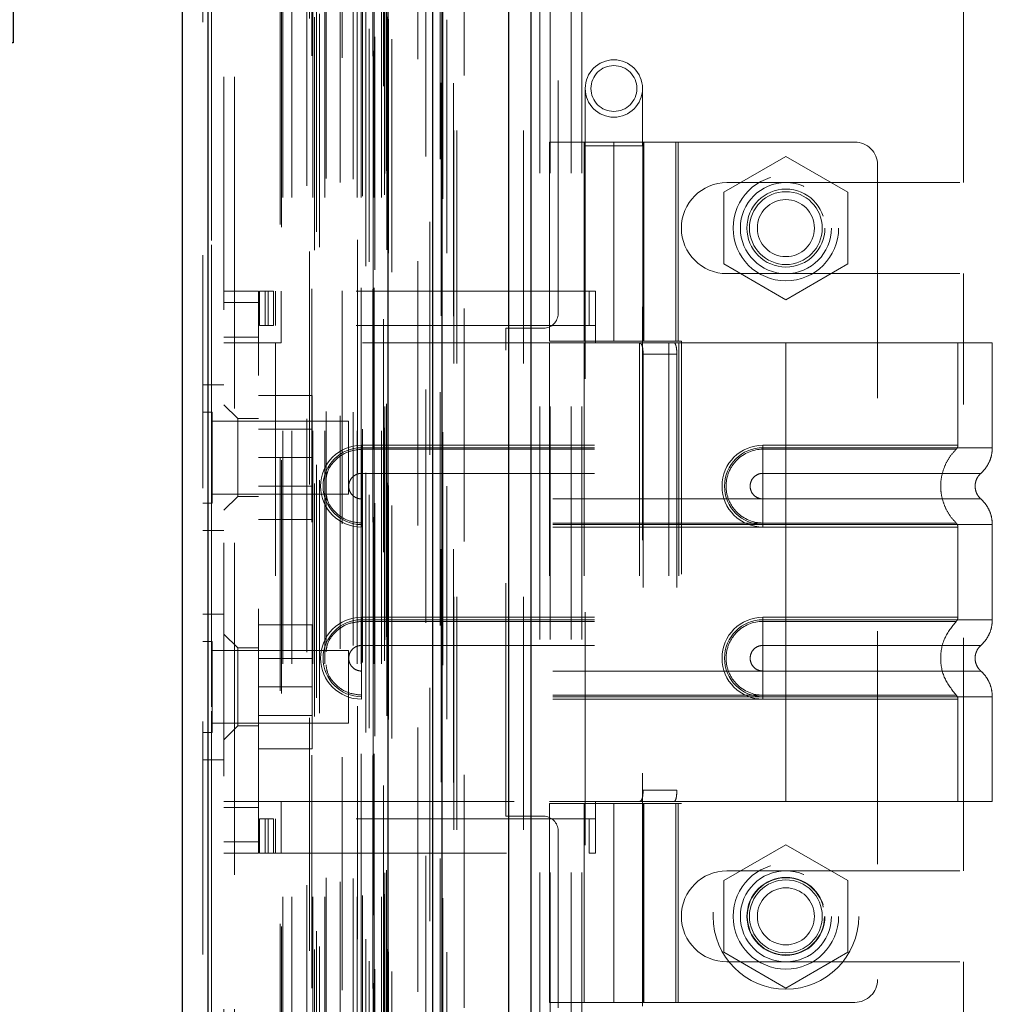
# Model space of a CAD drawing. Header units: inches. Extents: x 0.2 to 10.8, y 0.2 to 8.2.
# Tile 51 of 58: x 6.3 to 6.718, y 3.751 to 4.173. Entities that reach past the tile are written whole.
import ezdxf

# ---------------------------------------------------------------- set-up
doc = ezdxf.new("R2010")
doc.units = ezdxf.units.IN
doc.header["$MEASUREMENT"] = 0
doc.linetypes.add('HIDDEN', pattern=[0.075, 0.05, -0.025])
doc.layers.add('DIMENSIONS', color=140, linetype='Continuous')
doc.layers.add('TEXT', color=140, linetype='Continuous')
doc.styles.add('SLDTEXTSTYLE0', font='TXT', dxfattribs={"width": 0.7})
doc.dimstyles.new('SLDDIMSTYLE0', dxfattribs={"dimtxt": 0.084961, "dimasz": 0.13, "dimexe": 0, "dimexo": 0.0625, "dimgap": 0.02124, "dimtad": 0, "dimtih": 1, "dimtoh": 1, "dimlfac": 8, "dimrnd": 1e-09, "dimzin": 12, "dimdsep": 46, "dimtxsty": 'SLDTEXTSTYLE0', "dimsah": 1, "dimcen": 0.09, "dimadec": 0, "dimazin": 3, "dimtfac": 1, "dimtofl": 0, "dimtmove": 0, "dimatfit": 3, "dimfxl": 0, "dimfrac": 2, "dimtolj": 1, "dimtzin": 12, "dimarcsym": 0})
doc.dimstyles.new('SLDDIMSTYLE1', dxfattribs={"dimtxt": 0.084961, "dimasz": 0.13, "dimexe": 0, "dimexo": 0.0625, "dimgap": 0.02124, "dimtad": 0, "dimtih": 1, "dimtoh": 1, "dimlfac": 8, "dimrnd": 1e-09, "dimzin": 12, "dimdsep": 46, "dimtxsty": 'SLDTEXTSTYLE0', "dimsah": 1, "dimcen": 0.09, "dimadec": 0, "dimazin": 3, "dimtfac": 1, "dimtmove": 0, "dimatfit": 0, "dimfxl": 0, "dimfrac": 2, "dimtolj": 1, "dimtzin": 12, "dimarcsym": 0})

# ---------------------------------------------------------------- blocks, each defined once
blk = doc.blocks.new('_D_16')
at = {"layer": 'TEXT'}
for p, q in [((6.42756, 5.00551), (5.55089, 5.00551)), ((5.67589, 5.00551), (5.67589, 4.42922)), ((5.51431, 4.29909), (5.48578, 4.29909)), ((5.48578, 4.29909), (5.48578, 4.16406)), ((5.83746, 4.29909), (5.86599, 4.29909)), ((5.86599, 4.29909), (5.86599, 4.16406)), ((5.48578, 4.16406), (5.51431, 4.16406)), ((5.86599, 4.16406), (5.83746, 4.16406)), ((5.67589, 3.34913), (5.67589, 4.01001)), ((6.42756, 3.34913), (5.55089, 3.34913))]:
    blk.add_line(p, q, dxfattribs=at)
for points in [[(5.67589, 5.00551), (5.65589, 4.87551), (5.69589, 4.87551)], [(5.67589, 3.34913), (5.69589, 3.47913), (5.65589, 3.47913)]]:
    blk.add_solid(points, dxfattribs=at)
at = {"layer": 'TEXT', "char_height": 0.083333, "attachment_point": 1, "style": 'SLDTEXTSTYLE0'}
for s, insert in [('13.25', (5.51431, 4.42554)), ('336.6', (5.51431, 4.27148)), ('OPENING', (5.41385, 4.11743))]:
    blk.add_mtext(s, dxfattribs=dict(at, insert=insert))
blk = doc.blocks.new('_D_18')
at = {"layer": 'DIMENSIONS'}
for p, q in [((6.10739, 3.50713), (6.10739, 3.75713)), ((6.47343, 3.50713), (5.98239, 3.50713)), ((6.46649, 3.21651), (5.98239, 3.21651)), ((6.10739, 2.98098), (6.10739, 3.21651)), ((5.57905, 2.98098), (5.55052, 2.98098)), ((5.55052, 2.98098), (5.55052, 2.84595)), ((5.83152, 2.98098), (5.86005, 2.98098)), ((5.86005, 2.98098), (5.86005, 2.84595)), ((5.9847, 2.98098), (6.10739, 2.98098)), ((5.55052, 2.84595), (5.57905, 2.84595)), ((5.86005, 2.84595), (5.83152, 2.84595))]:
    blk.add_line(p, q, dxfattribs=at)
for points in [[(6.10739, 3.50713), (6.12739, 3.63713), (6.08739, 3.63713)], [(6.10739, 3.21651), (6.08739, 3.08651), (6.12739, 3.08651)]]:
    blk.add_solid(points, dxfattribs=at)
at = {"layer": 'DIMENSIONS', "char_height": 0.083333, "attachment_point": 1, "style": 'SLDTEXTSTYLE0'}
for s, insert in [('2.33', (5.57905, 3.10742)), ('59.1', (5.57905, 2.95337))]:
    blk.add_mtext(s, dxfattribs=dict(at, insert=insert))
blk = doc.blocks.new('_D_19')
at = {"layer": 'DIMENSIONS'}
for p, q in [((6.47343, 4.84763), (5.98239, 4.84763)), ((6.10739, 4.84763), (6.10739, 4.45219)), ((5.94582, 4.29814), (5.91729, 4.29814)), ((5.91729, 4.29814), (5.91729, 4.16311)), ((6.26897, 4.29814), (6.2975, 4.29814)), ((6.2975, 4.29814), (6.2975, 4.16311)), ((5.91729, 4.16311), (5.94582, 4.16311)), ((6.2975, 4.16311), (6.26897, 4.16311)), ((6.10739, 3.50713), (6.10739, 4.14409)), ((6.47343, 3.50713), (5.98239, 3.50713))]:
    blk.add_line(p, q, dxfattribs=at)
for points in [[(6.10739, 4.84763), (6.08739, 4.71763), (6.12739, 4.71763)], [(6.10739, 3.50713), (6.12739, 3.63713), (6.08739, 3.63713)]]:
    blk.add_solid(points, dxfattribs=at)
at = {"layer": 'DIMENSIONS', "char_height": 0.083333, "attachment_point": 1, "style": 'SLDTEXTSTYLE0'}
for s, insert in [('10.72', (5.94582, 4.42458)), ('272.4', (5.94582, 4.27053))]:
    blk.add_mtext(s, dxfattribs=dict(at, insert=insert))

msp = doc.modelspace()

# ---------------------------------------------------------------- linework, layer by layer
at = {"color": 7, "linetype": 'Continuous', "lineweight": 25}
for p, q in [((6.510126, 3.225509), (6.510126, 5.142483)), ((6.519672, 5.144253), (6.519672, 3.225509)), ((6.477558, 3.225509), (6.477558, 5.128634)), ((6.481512, 3.225509), (6.481512, 5.129022)), ((6.458353, 3.264666), (6.458353, 5.090078)), ((6.381072, 3.278292), (6.381072, 5.076451)), ((6.369916, 5.072033), (6.369916, 3.28271))]:
    msp.add_line(p, q, dxfattribs=at)
at = {"color": 7, "linetype": 'HIDDEN', "lineweight": 18}
for p, q in [((6.510126, 3.225509), (6.510126, 5.142483)), ((6.51649, 3.225509), (6.51649, 5.142483)), ((6.51649, 3.225509), (6.51649, 5.142483)), ((6.519672, 5.144253), (6.519672, 3.225509)), ((6.519672, 3.225509), (6.519672, 5.144253)), ((6.519672, 3.225509), (6.519672, 5.144253)), ((6.481512, 3.225509), (6.481512, 5.129022)), ((6.486558, 3.225509), (6.486558, 5.128634)), ((6.487876, 3.225509), (6.487876, 5.129022)), ((6.487876, 3.225509), (6.487876, 5.129022)), ((6.48113, 3.24596), (6.48113, 5.108783)), ((6.452015, 3.259665), (6.452015, 5.095079)), ((6.452015, 3.259665), (6.452015, 5.095079)), ((6.459916, 3.264666), (6.459916, 5.090078)), ((6.448808, 3.267268), (6.448808, 5.087476)), ((6.450297, 3.26915), (6.450297, 5.085651)), ((6.451888, 5.088938), (6.451888, 3.265806)), ((6.452653, 3.265671), (6.452653, 5.089073)), ((6.476247, 5.086353), (6.476247, 3.268398)), ((6.476247, 5.08635), (6.476247, 3.268411)), ((6.458466, 3.272892), (6.458466, 5.081851)), ((6.458506, 3.273207), (6.458506, 5.081537)), ((6.426796, 3.274113), (6.426796, 5.08063)), ((6.428944, 3.275499), (6.428944, 5.079238)), ((6.445211, 5.078619), (6.445211, 3.276137)), ((6.457789, 3.274338), (6.457789, 5.080406)), ((6.457789, 3.274338), (6.457789, 5.080406)), ((6.381072, 5.076451), (6.381072, 3.278292)), ((6.382634, 3.278292), (6.382634, 5.076451)), ((6.382634, 5.076451), (6.382634, 3.278292)), ((6.424678, 5.073613), (6.424678, 3.281117)), ((6.448762, 3.278588), (6.448762, 5.076155)), ((6.378916, 5.072033), (6.378916, 3.28271)), ((6.411998, 3.285116), (6.411998, 5.069627)), ((6.412647, 3.28402), (6.412647, 5.070723)), ((6.427673, 3.282067), (6.427673, 5.072677)), ((6.471093, 5.069399), (6.471093, 3.285307)), ((6.413248, 3.296692), (6.413248, 5.058051)), ((6.413248, 3.296692), (6.413248, 5.058051)), ((6.417047, 3.296692), (6.417047, 5.058051)), ((6.425622, 5.057517), (6.425622, 3.297239)), ((6.426099, 3.296692), (6.426099, 5.058051)), ((6.431267, 3.296692), (6.431267, 5.058051)), ((6.438575, 5.056697), (6.438575, 3.298042)), ((6.445023, 3.296692), (6.445023, 5.058051)), ((6.446783, 5.058051), (6.446783, 3.296692)), ((6.446783, 3.296692), (6.446783, 5.058051)), ((6.447408, 3.297317), (6.447408, 5.057426)), ((6.451783, 5.057426), (6.451783, 3.297317)), ((6.452408, 3.296692), (6.452408, 5.058051)), ((6.452408, 5.058051), (6.452408, 3.296692)), ((6.455518, 3.296692), (6.455518, 5.058051)), ((6.455518, 3.296692), (6.455518, 5.058051)), ((6.456783, 3.297942), (6.456783, 5.056801)), ((6.456783, 3.297942), (6.456783, 5.056801)), ((6.423509, 3.301741), (6.423509, 5.053002)), ((6.431709, 3.304943), (6.431709, 5.049801)), ((6.437754, 3.303135), (6.437754, 5.051608)), ((6.437754, 3.303135), (6.437754, 5.051608)), ((6.443389, 3.304608), (6.443389, 5.050136)), ((6.456888, 3.307062), (6.456888, 5.047681)), ((6.456888, 3.307062), (6.456888, 5.047681)), ((6.456416, 5.044559), (6.456416, 3.310184)), ((6.457709, 3.308222), (6.457709, 5.046522)), ((6.457709, 3.308222), (6.457709, 5.046522)), ((6.474497, 3.314357), (6.474497, 5.040386)), ((6.480697, 3.313189), (6.480697, 5.041502)), ((6.491058, 3.349134), (6.491058, 5.005509)), ((6.491058, 3.349134), (6.491058, 5.005509)), ((6.491058, 3.349134), (6.491058, 5.005509)), ((6.491058, 3.349134), (6.491058, 5.005509)), ((6.387916, 4.948559), (6.387916, 3.406184)), ((6.392416, 3.406184), (6.392416, 4.948559)), ((6.392416, 3.406184), (6.392416, 4.948559)), ((6.392416, 4.948559), (6.392416, 3.406184)), ((6.392416, 4.948559), (6.392416, 3.406184)), ((6.523433, 3.507134), (6.523433, 4.847634)), ((6.523433, 3.507134), (6.523433, 4.847634)), ((6.527933, 3.507134), (6.527933, 4.847634)), ((6.536933, 3.507134), (6.536933, 4.847634)), ((6.541433, 3.507134), (6.541433, 4.847634)), ((6.541433, 3.507134), (6.541433, 4.847634)), ((6.531308, 4.046947), (6.531308, 4.307822)), ((6.705308, 4.103165), (6.705308, 4.251603)), ((6.542936, 4.143522), (6.542936, 4.118916)), ((6.567542, 4.118916), (6.567542, 4.143522)), ((6.52768, 4.120569), (6.582798, 4.120569)), ((6.52768, 4.120569), (6.52768, 4.035185)), ((6.542443, 4.120569), (6.542443, 4.035185)), ((6.567542, 4.118916), (6.542936, 4.118916)), ((6.542936, 4.118916), (6.542936, 3.749821)), ((6.555239, 4.120569), (6.555239, 4.035185)), ((6.555239, 4.035185), (6.555239, 4.120569)), ((6.567542, 3.749821), (6.567542, 4.118916)), ((6.567598, 4.120569), (6.567598, 4.035185)), ((6.568034, 4.035185), (6.568034, 4.120569)), ((6.581859, 4.035185), (6.581859, 4.120569)), ((6.658585, 4.120569), (6.582798, 4.120569)), ((6.582798, 4.035185), (6.582798, 4.120569)), ((6.602433, 4.099006), (6.629058, 4.114378)), ((6.629058, 4.114378), (6.655683, 4.099006)), ((6.668428, 4.110727), (6.668428, 3.761317)), ((6.603745, 4.103165), (6.705308, 4.103165)), ((6.602433, 4.068262), (6.602433, 4.099006)), ((6.655683, 4.099006), (6.655683, 4.068262)), ((6.629058, 4.05289), (6.602433, 4.068262)), ((6.655683, 4.068262), (6.629058, 4.05289)), ((6.603745, 4.064103), (6.705308, 4.064103)), ((6.705308, 3.807915), (6.705308, 4.064103)), ((6.387916, 4.056593), (6.40268, 4.056593)), ((6.40268, 4.056593), (6.40268, 4.051671)), ((6.403172, 4.041829), (6.403172, 4.056593)), ((6.403172, 4.056593), (6.405632, 4.056593)), ((6.405632, 4.041829), (6.405632, 4.056593)), ((6.406913, 4.056593), (6.405632, 4.056593)), ((6.405632, 4.041829), (6.405632, 4.056593)), ((6.406913, 4.041829), (6.406913, 4.056593)), ((6.406913, 4.056593), (6.409145, 4.056593)), ((6.409145, 4.041829), (6.409145, 4.056593)), ((6.544675, 4.056593), (6.409145, 4.056593)), ((6.410062, 4.056593), (6.410062, 4.041829)), ((6.412522, 4.056593), (6.412522, 4.041829)), ((6.544675, 4.041829), (6.544675, 4.056593)), ((6.544675, 4.056593), (6.547365, 4.056593)), ((6.547365, 4.041829), (6.547365, 4.056593)), ((6.387916, 4.051671), (6.40268, 4.051671)), ((6.387916, 4.051671), (6.40268, 4.051671)), ((6.40268, 3.820372), (6.40268, 4.051671)), ((6.405632, 4.041829), (6.403172, 4.041829)), ((6.406913, 4.041829), (6.405632, 4.041829)), ((6.409145, 4.041829), (6.406913, 4.041829)), ((6.544675, 4.041829), (6.409145, 4.041829)), ((6.412522, 4.041829), (6.412522, 4.034447)), ((6.508808, 3.831322), (6.508808, 4.040697)), ((6.508808, 4.040697), (6.525058, 4.040697)), ((6.547365, 4.041829), (6.544675, 4.041829)), ((6.547365, 4.041829), (6.547365, 4.034447)), ((6.40268, 4.036908), (6.387916, 4.036908)), ((6.40268, 4.034447), (6.387916, 4.034447)), ((6.410062, 4.034447), (6.40268, 4.034447)), ((6.410062, 4.034447), (6.410062, 3.837597)), ((6.410062, 4.034447), (6.410062, 3.837597)), ((6.412522, 4.034447), (6.410062, 4.034447)), ((6.547365, 4.034447), (6.412522, 4.034447)), ((6.547365, 4.034447), (6.412522, 4.034447)), ((6.582798, 4.035185), (6.52768, 4.035185)), ((6.547365, 4.034447), (6.52768, 4.034447)), ((6.52768, 4.034447), (6.52768, 3.837597)), ((6.542443, 4.034447), (6.542443, 3.837597)), ((6.629058, 4.034447), (6.547365, 4.034447)), ((6.566205, 4.034447), (6.566205, 3.837597)), ((6.57886, 4.034447), (6.57886, 3.837597)), ((6.582798, 4.035185), (6.584319, 4.035185)), ((6.583078, 4.034447), (6.583078, 3.837597)), ((6.583078, 4.034447), (6.583078, 3.837597)), ((6.584319, 4.035185), (6.584319, 3.836858)), ((6.629058, 4.034447), (6.629058, 3.989437)), ((6.71764, 4.034447), (6.629058, 4.034447)), ((6.629058, 4.034447), (6.629058, 3.989437)), ((6.629058, 4.034447), (6.629058, 3.990503)), ((6.629058, 4.034447), (6.629058, 3.990503)), ((6.702876, 3.990503), (6.702876, 4.034447)), ((6.71764, 3.989437), (6.71764, 4.034447)), ((6.567785, 4.029526), (6.567785, 3.842518)), ((6.582261, 4.029526), (6.567785, 4.029526)), ((6.582261, 4.029526), (6.582261, 3.842518)), ((6.387916, 4.016434), (6.378916, 4.016434)), ((6.40268, 4.011809), (6.425805, 4.011809)), ((6.425805, 3.985184), (6.425805, 4.011809)), ((6.382822, 4.004715), (6.378916, 4.004715)), ((6.382822, 3.965653), (6.382822, 4.004715)), ((6.393821, 4.001967), (6.387916, 4.007872)), ((6.441416, 4.000809), (6.382822, 4.000809)), ((6.393821, 4.001967), (6.393821, 3.968502)), ((6.40268, 4.001967), (6.393821, 4.001967)), ((6.441416, 3.969559), (6.441416, 4.000809)), ((6.425805, 3.997428), (6.40268, 3.997428)), ((6.446971, 3.990503), (6.629058, 3.990503)), ((6.446971, 3.990503), (6.446971, 3.988747)), ((6.446971, 3.989437), (6.629058, 3.989437)), ((6.446971, 3.989437), (6.446971, 3.978425)), ((6.446971, 3.988747), (6.629058, 3.988747)), ((6.629058, 3.990503), (6.619215, 3.990503)), ((6.619215, 3.990503), (6.619215, 3.988747)), ((6.619215, 3.989437), (6.619215, 3.978425)), ((6.629058, 3.989437), (6.619215, 3.989437)), ((6.629058, 3.988747), (6.619215, 3.988747)), ((6.40268, 3.985184), (6.425805, 3.985184)), ((6.425805, 3.958559), (6.425805, 3.985184)), ((6.446971, 3.978425), (6.629058, 3.978425)), ((6.629058, 3.978425), (6.619215, 3.978425)), ((6.40268, 3.97294), (6.425805, 3.97294)), ((6.382822, 3.969559), (6.441416, 3.969559)), ((6.387916, 3.962597), (6.393821, 3.968502)), ((6.393821, 3.968502), (6.40268, 3.968502)), ((6.446971, 3.956426), (6.446971, 3.967438)), ((6.629058, 3.967438), (6.446971, 3.967438)), ((6.619215, 3.967438), (6.629058, 3.967438)), ((6.619215, 3.956426), (6.619215, 3.967438)), ((6.378916, 3.965653), (6.382822, 3.965653)), ((6.40268, 3.958559), (6.425805, 3.958559)), ((6.378916, 3.953934), (6.387916, 3.953934)), ((6.446971, 3.95536), (6.446971, 3.957115)), ((6.629058, 3.957115), (6.446971, 3.957115)), ((6.629058, 3.956426), (6.446971, 3.956426)), ((6.629058, 3.95536), (6.446971, 3.95536)), ((6.619215, 3.957115), (6.629058, 3.957115)), ((6.619215, 3.95536), (6.619215, 3.957115)), ((6.619215, 3.956426), (6.629058, 3.956426)), ((6.619215, 3.95536), (6.629058, 3.95536)), ((6.629058, 3.956426), (6.629058, 3.915618)), ((6.629058, 3.956426), (6.629058, 3.915618)), ((6.629058, 3.95536), (6.629058, 3.916684)), ((6.629058, 3.95536), (6.629058, 3.916684)), ((6.702876, 3.916684), (6.702876, 3.95536)), ((6.71764, 3.915618), (6.71764, 3.956426)), ((6.387916, 3.918059), (6.378916, 3.918059)), ((6.446971, 3.916684), (6.629058, 3.916684)), ((6.446971, 3.916684), (6.446971, 3.914928)), ((6.446971, 3.915618), (6.629058, 3.915618)), ((6.446971, 3.915618), (6.446971, 3.904606)), ((6.619215, 3.916684), (6.619215, 3.914928)), ((6.629058, 3.916684), (6.619215, 3.916684)), ((6.619215, 3.915618), (6.619215, 3.904606)), ((6.629058, 3.915618), (6.619215, 3.915618)), ((6.40268, 3.913434), (6.425805, 3.913434)), ((6.425805, 3.886809), (6.425805, 3.913434)), ((6.446971, 3.914928), (6.629058, 3.914928)), ((6.629058, 3.914928), (6.619215, 3.914928)), ((6.393821, 3.903541), (6.387916, 3.909447)), ((6.382822, 3.90634), (6.378916, 3.90634)), ((6.382822, 3.867278), (6.382822, 3.90634)), ((6.393821, 3.903541), (6.393821, 3.886809)), ((6.40268, 3.903541), (6.393821, 3.903541)), ((6.446971, 3.904606), (6.629058, 3.904606)), ((6.629058, 3.904606), (6.619215, 3.904606)), ((6.441416, 3.902434), (6.382822, 3.902434)), ((6.425805, 3.899053), (6.40268, 3.899053)), ((6.441416, 3.871184), (6.441416, 3.902434)), ((6.446971, 3.882607), (6.446971, 3.893619)), ((6.629058, 3.893619), (6.446971, 3.893619)), ((6.619215, 3.893619), (6.629058, 3.893619)), ((6.619215, 3.882607), (6.619215, 3.893619)), ((6.393821, 3.886809), (6.393821, 3.870077)), ((6.40268, 3.886809), (6.425805, 3.886809)), ((6.425805, 3.860184), (6.425805, 3.886809)), ((6.446971, 3.881541), (6.446971, 3.883296)), ((6.629058, 3.883296), (6.446971, 3.883296)), ((6.629058, 3.882607), (6.446971, 3.882607)), ((6.619215, 3.883296), (6.629058, 3.883296)), ((6.619215, 3.881541), (6.619215, 3.883296)), ((6.619215, 3.882607), (6.629058, 3.882607)), ((6.629058, 3.882607), (6.629058, 3.837597)), ((6.629058, 3.882607), (6.629058, 3.837597)), ((6.71764, 3.837597), (6.71764, 3.882607)), ((6.629058, 3.881541), (6.446971, 3.881541)), ((6.619215, 3.881541), (6.629058, 3.881541)), ((6.629058, 3.881541), (6.629058, 3.837597)), ((6.629058, 3.881541), (6.629058, 3.837597)), ((6.702876, 3.837597), (6.702876, 3.881541)), ((6.40268, 3.874565), (6.425805, 3.874565)), ((6.382822, 3.871184), (6.441416, 3.871184)), ((6.387916, 3.864171), (6.393821, 3.870077)), ((6.393821, 3.870077), (6.40268, 3.870077)), ((6.378916, 3.867278), (6.382822, 3.867278)), ((6.40268, 3.860184), (6.425805, 3.860184)), ((6.378916, 3.855559), (6.387916, 3.855559)), ((6.567785, 3.842518), (6.582261, 3.842518)), ((6.387916, 3.837597), (6.40268, 3.837597)), ((6.410062, 3.837597), (6.40268, 3.837597)), ((6.412522, 3.837597), (6.410062, 3.837597)), ((6.412522, 3.837597), (6.547365, 3.837597)), ((6.412522, 3.837597), (6.412522, 3.830215)), ((6.412522, 3.837597), (6.547365, 3.837597)), ((6.547365, 3.837597), (6.52768, 3.837597)), ((6.52768, 3.836858), (6.582798, 3.836858)), ((6.52768, 3.836858), (6.52768, 3.751475)), ((6.542443, 3.836858), (6.542443, 3.751475)), ((6.547365, 3.837597), (6.547365, 3.830215)), ((6.629058, 3.837597), (6.547365, 3.837597)), ((6.555239, 3.836858), (6.555239, 3.751475)), ((6.555239, 3.751475), (6.555239, 3.836858)), ((6.567598, 3.836858), (6.567598, 3.751475)), ((6.568034, 3.751475), (6.568034, 3.836858)), ((6.581859, 3.751475), (6.581859, 3.836858)), ((6.582798, 3.836858), (6.584319, 3.836858)), ((6.582798, 3.751475), (6.582798, 3.836858)), ((6.71764, 3.837597), (6.629058, 3.837597)), ((6.387916, 3.835136), (6.40268, 3.835136)), ((6.525058, 3.831322), (6.508808, 3.831322)), ((6.403172, 3.815451), (6.403172, 3.830215)), ((6.403172, 3.830215), (6.405632, 3.830215)), ((6.405632, 3.815451), (6.405632, 3.830215)), ((6.406913, 3.830215), (6.405632, 3.830215)), ((6.405632, 3.815451), (6.405632, 3.830215)), ((6.406913, 3.815451), (6.406913, 3.830215)), ((6.406913, 3.830215), (6.409145, 3.830215)), ((6.409145, 3.815451), (6.409145, 3.830215)), ((6.544675, 3.830215), (6.409145, 3.830215)), ((6.410062, 3.830215), (6.410062, 3.815451)), ((6.412522, 3.830215), (6.412522, 3.815451)), ((6.544675, 3.815451), (6.544675, 3.830215)), ((6.544675, 3.830215), (6.547365, 3.830215)), ((6.547365, 3.815451), (6.547365, 3.830215)), ((6.531308, 3.349134), (6.531308, 3.825072)), ((6.387916, 3.820372), (6.40268, 3.820372)), ((6.387916, 3.820372), (6.40268, 3.820372)), ((6.40268, 3.820372), (6.40268, 3.815451)), ((6.629058, 3.819128), (6.602433, 3.803756)), ((6.655683, 3.803756), (6.629058, 3.819128)), ((6.387916, 3.815451), (6.40268, 3.815451)), ((6.405632, 3.815451), (6.403172, 3.815451)), ((6.406913, 3.815451), (6.405632, 3.815451)), ((6.409145, 3.815451), (6.406913, 3.815451)), ((6.409145, 3.815451), (6.544675, 3.815451)), ((6.547365, 3.815451), (6.544675, 3.815451)), ((6.603745, 3.807915), (6.705308, 3.807915)), ((6.602433, 3.803756), (6.602433, 3.773012)), ((6.655683, 3.773012), (6.655683, 3.803756)), ((6.602433, 3.773012), (6.629058, 3.75764)), ((6.629058, 3.75764), (6.655683, 3.773012)), ((6.603745, 3.768853), (6.705308, 3.768853)), ((6.705308, 3.507134), (6.705308, 3.768853)), ((6.582798, 3.751475), (6.52768, 3.751475)), ((6.582798, 3.751475), (6.658585, 3.751475))]:
    msp.add_line(p, q, dxfattribs=at)
at = {"color": 7, "linetype": 'HIDDEN', "lineweight": 18, "flags": 128}
for points in [[(6.486391, 3.24587), (6.486392, 4.169994), (6.486391, 5.108867)], [(6.483541, 3.272938), (6.483542, 4.162607), (6.483541, 5.081808)], [(6.483541, 3.272955), (6.483542, 4.13966), (6.483541, 5.081771)], [(6.471093, 5.069435), (6.471093, 4.138622), (6.471093, 3.285309)], [(6.471111, 5.056069), (6.471111, 4.184745), (6.471111, 3.298677)], [(6.481785, 3.296147), (6.481786, 4.162607), (6.481785, 5.058623)], [(6.481785, 3.296121), (6.481786, 4.196738), (6.481785, 5.058621)]]:
    msp.add_lwpolyline(points, dxfattribs=at)
at = {"color": 7, "linetype": 'HIDDEN', "lineweight": 18}
for centre, radius in [((6.555239, 4.143522), 0.012303), ((6.555239, 4.143522), 0.009843), ((6.629058, 4.08366), 0.022638), ((6.629058, 4.083634), 0.019531), ((6.629058, 4.08366), 0.016732), ((6.629058, 4.083634), 0.015625), ((6.629058, 4.083634), 0.012244), ((6.629058, 3.788384), 0.03125), ((6.629058, 3.788384), 0.022638), ((6.629058, 3.788384), 0.019531), ((6.629058, 3.788384), 0.016732), ((6.629058, 3.788384), 0.016563), ((6.629058, 3.788384), 0.015625), ((6.629058, 3.788384), 0.012244)]:
    msp.add_circle(centre, radius, dxfattribs=at)
for centre, radius, start, end in [((6.658585, 4.110727), 0.009843, 0, 90), ((6.603745, 4.083634), 0.019531, 90, 270), ((6.525058, 4.046947), 0.00625, 270, 0), ((6.446971, 3.972931), 0.017572, 90, 270), ((6.446971, 3.972931), 0.016506, 90, 270), ((6.619215, 3.972931), 0.017572, 90, 270), ((6.619215, 3.972931), 0.016506, 90, 270), ((6.446971, 3.899112), 0.017572, 90, 270), ((6.446971, 3.899112), 0.016506, 90, 270), ((6.619215, 3.899112), 0.017572, 90, 270), ((6.619215, 3.899112), 0.016506, 90, 270), ((6.525058, 3.825072), 0.00625, 0, 90), ((6.603745, 3.788384), 0.019531, 90, 270), ((6.658585, 3.761317), 0.009843, 270, 0)]:
    msp.add_arc(centre, radius, start, end, dxfattribs=at)
for points, knots in [([(6.565853, 4.034447), (6.566221, 4.034447), (6.566541, 4.034333), (6.567064, 4.033861), (6.567263, 4.033502), (6.567553, 4.032596), (6.567645, 4.032042), (6.56776, 4.030841), (6.567785, 4.030186), (6.567785, 4.029526)], [0, 0, 0, 0, 0.25, 0.25, 0.5, 0.5, 0.75, 0.75, 1, 1, 1, 1]), ([(6.582261, 4.029526), (6.582261, 4.030178), (6.582236, 4.030818), (6.582132, 4.032012), (6.582052, 4.032559), (6.581826, 4.033467), (6.581677, 4.033832), (6.581316, 4.034319), (6.5811, 4.034447), (6.58086, 4.034447)], [0, 0, 0, 0, 0.25, 0.25, 0.5, 0.5, 0.75, 0.75, 1, 1, 1, 1]), ([(6.431709, 3.975716), (6.431862, 3.976826), (6.4323, 3.979994), (6.435568, 3.984362), (6.440743, 3.988038), (6.444895, 3.988511), (6.446971, 3.988747)], [0, 0, 0, 0, 0.1525385, 0.4350257, 0.7175128, 1, 1, 1, 1]), ([(6.619215, 3.988747), (6.615058, 3.988789), (6.608911, 3.986164), (6.604223, 3.979141), (6.602987, 3.972931), (6.604223, 3.966722), (6.608911, 3.959698), (6.615058, 3.957074), (6.619215, 3.957115)], [6.2831853, 6.2831853, 6.2831853, 6.2831853, 7.0685835, 7.4612826, 7.8539816, 8.2466807, 8.6393798, 9.424778, 9.424778, 9.424778, 9.424778]), ([(6.629058, 3.990503), (6.640335, 3.990503), (6.659641, 3.990503), (6.683525, 3.990503), (6.699034, 3.990503), (6.704798, 3.990503), (6.699034, 3.990503), (6.683525, 3.990503), (6.659641, 3.990503), (6.640335, 3.990503), (6.629058, 3.990503)], [4.7123997, 4.7123997, 4.7123997, 4.7123997, 5.1705487, 5.4977979, 5.890497, 6.2831961, 6.6758952, 7.0685943, 7.3958435, 7.8539925, 7.8539925, 7.8539925, 7.8539925]), ([(6.629058, 3.989437), (6.634855, 3.989437), (6.640653, 3.989437), (6.652026, 3.989437), (6.6576, 3.989437), (6.668313, 3.989437), (6.673451, 3.989437), (6.683092, 3.989437), (6.687595, 3.989437), (6.695795, 3.989437), (6.69949, 3.989437), (6.705932, 3.989437), (6.708679, 3.989437), (6.713116, 3.989437), (6.714807, 3.989437), (6.717069, 3.989437), (6.71764, 3.989437), (6.71764, 3.989437), (6.717069, 3.989437), (6.714807, 3.989437), (6.713116, 3.989437), (6.708679, 3.989437), (6.705932, 3.989437), (6.69949, 3.989437), (6.695795, 3.989437), (6.687595, 3.989437), (6.683092, 3.989437), (6.673451, 3.989437), (6.668313, 3.989437), (6.6576, 3.989437), (6.652026, 3.989437), (6.640653, 3.989437), (6.634855, 3.989437), (6.629058, 3.989437)], [0, 0, 0, 0, 0.0625, 0.0625, 0.125, 0.125, 0.1875, 0.1875, 0.25, 0.25, 0.3125, 0.3125, 0.375, 0.375, 0.4375, 0.4375, 0.5, 0.5, 0.5625, 0.5625, 0.625, 0.625, 0.6875, 0.6875, 0.75, 0.75, 0.8125, 0.8125, 0.875, 0.875, 0.9375, 0.9375, 1, 1, 1, 1]), ([(6.629058, 3.989437), (6.629058, 3.987428), (6.629058, 3.983215), (6.629058, 3.979757), (6.629058, 3.978423)], [0.05211884, 0.05211884, 0.05211884, 0.05211884, 0.5000015, 0.94800699, 0.94800699, 0.94800699, 0.94800699]), ([(6.629058, 3.989437), (6.629058, 3.987365), (6.629058, 3.985295), (6.629058, 3.981513), (6.629058, 3.979804), (6.629058, 3.978425)], [0, 0, 0, 0, 0.5, 0.5, 1, 1, 1, 1]), ([(6.629058, 3.988747), (6.638626, 3.988747), (6.648185, 3.988747), (6.665863, 3.988747), (6.673971, 3.988747), (6.687494, 3.988747), (6.692916, 3.988748), (6.700234, 3.988748), (6.702139, 3.988748), (6.702137, 3.988748), (6.700237, 3.988748), (6.692914, 3.988748), (6.687496, 3.988748), (6.673971, 3.988748), (6.665864, 3.988748), (6.648185, 3.988748), (6.638627, 3.988748), (6.629058, 3.988748)], [0, 0, 0, 0, 0.125, 0.125, 0.25, 0.25, 0.375, 0.375, 0.5, 0.5, 0.625, 0.625, 0.75, 0.75, 0.875, 0.875, 1, 1, 1, 1]), ([(6.629058, 3.957115), (6.629058, 3.961213), (6.629058, 3.972931), (6.629058, 3.98465), (6.629058, 3.988747)], [0.02713175, 0.02713175, 0.02713175, 0.02713175, 0.5, 0.97286829, 0.97286829, 0.97286829, 0.97286829]), ([(6.702291, 3.956968), (6.701278, 3.95806), (6.699254, 3.960242), (6.697151, 3.964216), (6.695809, 3.968478), (6.695347, 3.972931), (6.695809, 3.977385), (6.697151, 3.981646), (6.699254, 3.98562), (6.701278, 3.987803), (6.702291, 3.988895)], [0, 0, 0, 0, 0.1250858, 0.2501263, 0.3751555, 0.5, 0.6248445, 0.7498737, 0.8749142, 1, 1, 1, 1]), ([(6.70214, 3.988747), (6.702249, 3.988866), (6.70247, 3.989107), (6.702696, 3.989546), (6.702851, 3.990015), (6.702868, 3.990341), (6.702877, 3.990503)], [0, 0, 0, 0, 0.2475769, 0.5, 0.7524231, 1, 1, 1, 1]), ([(6.712709, 3.978423), (6.713432, 3.979152), (6.714894, 3.980626), (6.716441, 3.983363), (6.717452, 3.98634), (6.717578, 3.988412), (6.71764, 3.989437)], [0, 0, 0, 0, 0.2472668, 0.4999969, 0.7527284, 1, 1, 1, 1]), ([(6.446971, 3.967438), (6.446252, 3.967438), (6.445533, 3.967581), (6.444204, 3.968131), (6.443595, 3.968538), (6.442578, 3.969555), (6.442171, 3.970165), (6.441621, 3.971493), (6.441478, 3.972212), (6.441478, 3.97365), (6.441621, 3.974369), (6.442171, 3.975698), (6.442578, 3.976307), (6.443595, 3.977324), (6.444204, 3.977731), (6.445533, 3.978282), (6.446252, 3.978425), (6.446971, 3.978425)], [0, 0, 0, 0, 0.125, 0.125, 0.25, 0.25, 0.375, 0.375, 0.5, 0.5, 0.625, 0.625, 0.75, 0.75, 0.875, 0.875, 1, 1, 1, 1]), ([(6.619215, 3.978425), (6.618496, 3.978425), (6.617777, 3.978282), (6.616449, 3.977731), (6.615839, 3.977324), (6.614822, 3.976307), (6.614415, 3.975698), (6.613865, 3.974369), (6.613722, 3.97365), (6.613722, 3.972212), (6.613865, 3.971493), (6.614415, 3.970165), (6.614822, 3.969555), (6.615839, 3.968538), (6.616449, 3.968131), (6.617777, 3.967581), (6.618496, 3.967438), (6.619215, 3.967438)], [0, 0, 0, 0, 0.125, 0.125, 0.25, 0.25, 0.375, 0.375, 0.5, 0.5, 0.625, 0.625, 0.75, 0.75, 0.875, 0.875, 1, 1, 1, 1]), ([(6.629058, 3.978423), (6.641463, 3.978423), (6.663082, 3.978423), (6.690266, 3.978423), (6.708247, 3.978423), (6.71494, 3.978423), (6.708247, 3.978423), (6.690266, 3.978423), (6.663082, 3.978423), (6.641463, 3.978423), (6.629058, 3.978423)], [4.7124141, 4.7124141, 4.7124141, 4.7124141, 5.1572161, 5.4883922, 5.8858034, 6.2832146, 6.6806259, 7.0780371, 7.4092131, 7.8540152, 7.8540152, 7.8540152, 7.8540152]), ([(6.712764, 3.96739), (6.712394, 3.967759), (6.711653, 3.968497), (6.710875, 3.969874), (6.710375, 3.971365), (6.7102, 3.972931), (6.710375, 3.974498), (6.710875, 3.975988), (6.711653, 3.977365), (6.712394, 3.978104), (6.712764, 3.978473)], [0, 0, 0, 0, 0.1248324, 0.2499391, 0.3751057, 0.5, 0.6248943, 0.7500609, 0.8751676, 1, 1, 1, 1]), ([(6.446971, 3.957115), (6.444895, 3.957352), (6.440743, 3.957825), (6.435568, 3.9615), (6.4323, 3.965869), (6.431862, 3.969036), (6.431709, 3.970147)], [0, 0, 0, 0, 0.2824872, 0.5649743, 0.8474615, 1, 1, 1, 1]), ([(6.629058, 3.967439), (6.641463, 3.967439), (6.663082, 3.967439), (6.690266, 3.967439), (6.708247, 3.967439), (6.71494, 3.967439), (6.708247, 3.967439), (6.690266, 3.967439), (6.663082, 3.967439), (6.641463, 3.967439), (6.629058, 3.967439)], [4.7123641, 4.7123641, 4.7123641, 4.7123641, 5.1571661, 5.4883421, 5.8857534, 6.2831646, 6.6805758, 7.0779871, 7.4091631, 7.853965, 7.853965, 7.853965, 7.853965]), ([(6.629058, 3.956426), (6.629058, 3.958435), (6.629058, 3.962648), (6.629058, 3.966105), (6.629058, 3.967439)], [0.05211882, 0.05211882, 0.05211882, 0.05211882, 0.50000135, 0.948007, 0.948007, 0.948007, 0.948007]), ([(6.629058, 3.956426), (6.629058, 3.958497), (6.629058, 3.960568), (6.629058, 3.964349), (6.629058, 3.966058), (6.629058, 3.967438)], [0, 0, 0, 0, 0.5, 0.5, 1, 1, 1, 1]), ([(6.71764, 3.956426), (6.717578, 3.95745), (6.717452, 3.959523), (6.716441, 3.9625), (6.714894, 3.965236), (6.713432, 3.96671), (6.712709, 3.967439)], [0, 0, 0, 0, 0.2472716, 0.5000031, 0.7527332, 1, 1, 1, 1]), ([(6.629058, 3.957114), (6.638627, 3.957114), (6.648185, 3.957114), (6.665864, 3.957115), (6.673971, 3.957115), (6.687496, 3.957115), (6.692914, 3.957115), (6.700237, 3.957115), (6.702137, 3.957115), (6.702139, 3.957115), (6.700234, 3.957115), (6.692916, 3.957115), (6.687494, 3.957115), (6.673971, 3.957115), (6.665863, 3.957115), (6.648185, 3.957115), (6.638626, 3.957115), (6.629058, 3.957115)], [0, 0, 0, 0, 0.125, 0.125, 0.25, 0.25, 0.375, 0.375, 0.5, 0.5, 0.625, 0.625, 0.75, 0.75, 0.875, 0.875, 1, 1, 1, 1]), ([(6.629058, 3.956426), (6.634855, 3.956426), (6.640653, 3.956426), (6.652026, 3.956426), (6.6576, 3.956426), (6.668313, 3.956426), (6.673451, 3.956426), (6.683092, 3.956426), (6.687595, 3.956426), (6.695795, 3.956426), (6.69949, 3.956426), (6.705932, 3.956426), (6.708679, 3.956426), (6.713116, 3.956426), (6.714807, 3.956426), (6.717069, 3.956426), (6.71764, 3.956426), (6.71764, 3.956426), (6.717069, 3.956426), (6.714807, 3.956426), (6.713116, 3.956426), (6.708679, 3.956426), (6.705932, 3.956426), (6.69949, 3.956426), (6.695795, 3.956426), (6.687595, 3.956426), (6.683092, 3.956426), (6.673451, 3.956426), (6.668313, 3.956426), (6.6576, 3.956426), (6.652026, 3.956426), (6.640653, 3.956426), (6.634855, 3.956426), (6.629058, 3.956426)], [0, 0, 0, 0, 0.0625, 0.0625, 0.125, 0.125, 0.1875, 0.1875, 0.25, 0.25, 0.3125, 0.3125, 0.375, 0.375, 0.4375, 0.4375, 0.5, 0.5, 0.5625, 0.5625, 0.625, 0.625, 0.6875, 0.6875, 0.75, 0.75, 0.8125, 0.8125, 0.875, 0.875, 0.9375, 0.9375, 1, 1, 1, 1]), ([(6.629058, 3.95536), (6.640335, 3.95536), (6.659641, 3.95536), (6.683525, 3.95536), (6.699034, 3.95536), (6.704798, 3.95536), (6.699034, 3.95536), (6.683525, 3.95536), (6.659641, 3.95536), (6.640335, 3.95536), (6.629058, 3.95536)], [4.71239, 4.71239, 4.71239, 4.71239, 5.1705389, 5.4977882, 5.8904873, 6.2831864, 6.6758855, 7.0685845, 7.3958338, 7.8539827, 7.8539827, 7.8539827, 7.8539827]), ([(6.702877, 3.95536), (6.702868, 3.955521), (6.702851, 3.955847), (6.702696, 3.956316), (6.70247, 3.956755), (6.702249, 3.956996), (6.70214, 3.957115)], [0, 0, 0, 0, 0.24757692, 0.5, 0.75242309, 1, 1, 1, 1]), ([(6.629058, 3.916684), (6.639937, 3.916684), (6.658899, 3.916684), (6.682802, 3.916684), (6.698709, 3.916684), (6.704818, 3.916684), (6.699258, 3.916684), (6.683791, 3.916684), (6.659824, 3.916684), (6.640403, 3.916684), (6.629058, 3.916684)], [4.7123947, 4.7123947, 4.7123947, 4.7123947, 5.154448, 5.4836607, 5.878716, 6.2737713, 6.6688266, 7.0638819, 7.3930946, 7.8539925, 7.8539925, 7.8539925, 7.8539925]), ([(6.629058, 3.915618), (6.634855, 3.915618), (6.640653, 3.915618), (6.652026, 3.915618), (6.6576, 3.915618), (6.668313, 3.915618), (6.673451, 3.915618), (6.683092, 3.915618), (6.687595, 3.915618), (6.695795, 3.915618), (6.69949, 3.915618), (6.705932, 3.915618), (6.708679, 3.915618), (6.713116, 3.915618), (6.714807, 3.915618), (6.717069, 3.915618), (6.71764, 3.915618), (6.71764, 3.915618), (6.717069, 3.915618), (6.714807, 3.915618), (6.713116, 3.915618), (6.708679, 3.915618), (6.705932, 3.915618), (6.69949, 3.915618), (6.695795, 3.915618), (6.687595, 3.915618), (6.683092, 3.915618), (6.673451, 3.915618), (6.668313, 3.915618), (6.6576, 3.915618), (6.652026, 3.915618), (6.640653, 3.915618), (6.634855, 3.915618), (6.629058, 3.915618)], [0, 0, 0, 0, 0.0625, 0.0625, 0.125, 0.125, 0.1875, 0.1875, 0.25, 0.25, 0.3125, 0.3125, 0.375, 0.375, 0.4375, 0.4375, 0.5, 0.5, 0.5625, 0.5625, 0.625, 0.625, 0.6875, 0.6875, 0.75, 0.75, 0.8125, 0.8125, 0.875, 0.875, 0.9375, 0.9375, 1, 1, 1, 1]), ([(6.629058, 3.915618), (6.629058, 3.913609), (6.629058, 3.909396), (6.629058, 3.905938), (6.629058, 3.904604)], [0.05211884, 0.05211884, 0.05211884, 0.05211884, 0.5000015, 0.94800699, 0.94800699, 0.94800699, 0.94800699]), ([(6.629058, 3.915618), (6.629058, 3.913546), (6.629058, 3.911476), (6.629058, 3.907694), (6.629058, 3.905985), (6.629058, 3.904606)], [0, 0, 0, 0, 0.5, 0.5, 1, 1, 1, 1]), ([(6.702132, 3.91492), (6.702243, 3.915041), (6.702467, 3.915283), (6.702696, 3.915727), (6.702852, 3.916202), (6.702868, 3.916532), (6.702876, 3.916695)], [0, 0, 0, 0, 0.247524, 0.4999999, 0.7524759, 1, 1, 1, 1]), ([(6.712709, 3.904604), (6.713432, 3.905333), (6.714894, 3.906807), (6.716441, 3.909544), (6.717452, 3.912521), (6.717578, 3.914593), (6.71764, 3.915618)], [0, 0, 0, 0, 0.2472668, 0.4999969, 0.7527284, 1, 1, 1, 1]), ([(6.431709, 3.901897), (6.431862, 3.903007), (6.4323, 3.906175), (6.435568, 3.910543), (6.440743, 3.914219), (6.444895, 3.914692), (6.446971, 3.914928)], [0, 0, 0, 0, 0.1525385, 0.4350257, 0.7175128, 1, 1, 1, 1]), ([(6.619215, 3.914928), (6.615058, 3.91497), (6.608911, 3.912346), (6.604223, 3.905322), (6.602987, 3.899112), (6.604223, 3.892903), (6.608911, 3.885879), (6.615058, 3.883255), (6.619215, 3.883296)], [6.2831853, 6.2831853, 6.2831853, 6.2831853, 7.0685835, 7.4612826, 7.8539816, 8.2466807, 8.6393798, 9.424778, 9.424778, 9.424778, 9.424778]), ([(6.629058, 3.914928), (6.632103, 3.914928), (6.63534, 3.914928), (6.642178, 3.914928), (6.645779, 3.914928), (6.653262, 3.914928), (6.657146, 3.914928), (6.665019, 3.914928), (6.669009, 3.914928), (6.676805, 3.914928), (6.680609, 3.914928), (6.68763, 3.914928), (6.690844, 3.914928), (6.696239, 3.914928), (6.698415, 3.914928), (6.701367, 3.914928), (6.70214, 3.914928), (6.70214, 3.914928), (6.701367, 3.914928), (6.698415, 3.914928), (6.696239, 3.914928), (6.690844, 3.914928), (6.68763, 3.914928), (6.680609, 3.914928), (6.676805, 3.914928), (6.669009, 3.914928), (6.665019, 3.914928), (6.657146, 3.914928), (6.653262, 3.914928), (6.645779, 3.914928), (6.642178, 3.914928), (6.63534, 3.914928), (6.632103, 3.914928), (6.629058, 3.914928)], [0, 0, 0, 0, 0.0625, 0.0625, 0.125, 0.125, 0.1875, 0.1875, 0.25, 0.25, 0.3125, 0.3125, 0.375, 0.375, 0.4375, 0.4375, 0.5, 0.5, 0.5625, 0.5625, 0.625, 0.625, 0.6875, 0.6875, 0.75, 0.75, 0.8125, 0.8125, 0.875, 0.875, 0.9375, 0.9375, 1, 1, 1, 1]), ([(6.70214, 3.883296), (6.700294, 3.885606), (6.696606, 3.89022), (6.694949, 3.899112), (6.696606, 3.908005), (6.700294, 3.912619), (6.70214, 3.914928)], [0, 0, 0, 0, 0.250214, 0.5, 0.749786, 1, 1, 1, 1]), ([(6.446971, 3.893619), (6.446252, 3.893619), (6.445533, 3.893762), (6.444204, 3.894312), (6.443595, 3.89472), (6.442578, 3.895736), (6.442171, 3.896346), (6.441621, 3.897674), (6.441478, 3.898393), (6.441478, 3.899831), (6.441621, 3.90055), (6.442171, 3.901879), (6.442578, 3.902488), (6.443595, 3.903505), (6.444204, 3.903912), (6.445533, 3.904463), (6.446252, 3.904606), (6.446971, 3.904606)], [0, 0, 0, 0, 0.125, 0.125, 0.25, 0.25, 0.375, 0.375, 0.5, 0.5, 0.625, 0.625, 0.75, 0.75, 0.875, 0.875, 1, 1, 1, 1]), ([(6.619215, 3.904606), (6.618496, 3.904606), (6.617777, 3.904463), (6.616449, 3.903912), (6.615839, 3.903505), (6.614822, 3.902488), (6.614415, 3.901879), (6.613865, 3.90055), (6.613722, 3.899831), (6.613722, 3.898393), (6.613865, 3.897674), (6.614415, 3.896346), (6.614822, 3.895736), (6.615839, 3.89472), (6.616449, 3.894312), (6.617777, 3.893762), (6.618496, 3.893619), (6.619215, 3.893619)], [0, 0, 0, 0, 0.125, 0.125, 0.25, 0.25, 0.375, 0.375, 0.5, 0.5, 0.625, 0.625, 0.75, 0.75, 0.875, 0.875, 1, 1, 1, 1]), ([(6.629058, 3.904604), (6.641463, 3.904604), (6.663082, 3.904604), (6.690266, 3.904604), (6.708247, 3.904604), (6.71494, 3.904604), (6.708247, 3.904604), (6.690266, 3.904604), (6.663082, 3.904604), (6.641463, 3.904604), (6.629058, 3.904604)], [4.7124141, 4.7124141, 4.7124141, 4.7124141, 5.1572161, 5.4883922, 5.8858034, 6.2832146, 6.6806259, 7.0780371, 7.4092131, 7.8540152, 7.8540152, 7.8540152, 7.8540152]), ([(6.712709, 3.89362), (6.712346, 3.893988), (6.711621, 3.894725), (6.710861, 3.89609), (6.710372, 3.897564), (6.710201, 3.899112), (6.710372, 3.90066), (6.710861, 3.902135), (6.711621, 3.9035), (6.712346, 3.904237), (6.712709, 3.904605)], [0, 0, 0, 0, 0.1248363, 0.2499482, 0.3751098, 0.5, 0.6248902, 0.7500518, 0.8751637, 1, 1, 1, 1]), ([(6.446971, 3.883296), (6.444895, 3.883533), (6.440743, 3.884006), (6.435568, 3.887681), (6.4323, 3.89205), (6.431862, 3.895217), (6.431709, 3.896328)], [0, 0, 0, 0, 0.2824872, 0.5649743, 0.8474615, 1, 1, 1, 1]), ([(6.629058, 3.89362), (6.641463, 3.89362), (6.663082, 3.89362), (6.690266, 3.89362), (6.708247, 3.89362), (6.71494, 3.89362), (6.708247, 3.89362), (6.690266, 3.89362), (6.663082, 3.89362), (6.641463, 3.89362), (6.629058, 3.89362)], [4.7123641, 4.7123641, 4.7123641, 4.7123641, 5.1571661, 5.4883421, 5.8857534, 6.2831646, 6.6805758, 7.0779871, 7.4091631, 7.8539651, 7.8539651, 7.8539651, 7.8539651]), ([(6.629058, 3.882607), (6.629058, 3.884616), (6.629058, 3.888829), (6.629058, 3.892287), (6.629058, 3.89362)], [0.05211878, 0.05211878, 0.05211878, 0.05211878, 0.50000135, 0.94800698, 0.94800698, 0.94800698, 0.94800698]), ([(6.629058, 3.882607), (6.629058, 3.884678), (6.629058, 3.886749), (6.629058, 3.89053), (6.629058, 3.892239), (6.629058, 3.893619)], [0, 0, 0, 0, 0.5, 0.5, 1, 1, 1, 1]), ([(6.71764, 3.882607), (6.717578, 3.883632), (6.717452, 3.885704), (6.716441, 3.888681), (6.714894, 3.891417), (6.713432, 3.892891), (6.712709, 3.89362)], [0, 0, 0, 0, 0.2472716, 0.5000031, 0.7527332, 1, 1, 1, 1]), ([(6.629058, 3.883296), (6.632103, 3.883296), (6.63534, 3.883296), (6.642178, 3.883296), (6.645779, 3.883296), (6.653262, 3.883296), (6.657146, 3.883296), (6.665019, 3.883296), (6.669009, 3.883296), (6.676805, 3.883296), (6.680609, 3.883296), (6.68763, 3.883296), (6.690844, 3.883296), (6.696239, 3.883296), (6.698415, 3.883296), (6.701367, 3.883296), (6.70214, 3.883296), (6.70214, 3.883296), (6.701367, 3.883296), (6.698415, 3.883296), (6.696239, 3.883296), (6.690844, 3.883296), (6.68763, 3.883296), (6.680609, 3.883296), (6.676805, 3.883296), (6.669009, 3.883296), (6.665019, 3.883296), (6.657146, 3.883296), (6.653262, 3.883296), (6.645779, 3.883296), (6.642178, 3.883296), (6.63534, 3.883296), (6.632103, 3.883296), (6.629058, 3.883296)], [0, 0, 0, 0, 0.0625, 0.0625, 0.125, 0.125, 0.1875, 0.1875, 0.25, 0.25, 0.3125, 0.3125, 0.375, 0.375, 0.4375, 0.4375, 0.5, 0.5, 0.5625, 0.5625, 0.625, 0.625, 0.6875, 0.6875, 0.75, 0.75, 0.8125, 0.8125, 0.875, 0.875, 0.9375, 0.9375, 1, 1, 1, 1]), ([(6.629058, 3.882607), (6.634855, 3.882607), (6.640653, 3.882607), (6.652026, 3.882607), (6.6576, 3.882607), (6.668313, 3.882607), (6.673451, 3.882607), (6.683092, 3.882607), (6.687595, 3.882607), (6.695795, 3.882607), (6.69949, 3.882607), (6.705932, 3.882607), (6.708679, 3.882607), (6.713116, 3.882607), (6.714807, 3.882607), (6.717069, 3.882607), (6.71764, 3.882607), (6.71764, 3.882607), (6.717069, 3.882607), (6.714807, 3.882607), (6.713116, 3.882607), (6.708679, 3.882607), (6.705932, 3.882607), (6.69949, 3.882607), (6.695795, 3.882607), (6.687595, 3.882607), (6.683092, 3.882607), (6.673451, 3.882607), (6.668313, 3.882607), (6.6576, 3.882607), (6.652026, 3.882607), (6.640653, 3.882607), (6.634855, 3.882607), (6.629058, 3.882607)], [0, 0, 0, 0, 0.0625, 0.0625, 0.125, 0.125, 0.1875, 0.1875, 0.25, 0.25, 0.3125, 0.3125, 0.375, 0.375, 0.4375, 0.4375, 0.5, 0.5, 0.5625, 0.5625, 0.625, 0.625, 0.6875, 0.6875, 0.75, 0.75, 0.8125, 0.8125, 0.875, 0.875, 0.9375, 0.9375, 1, 1, 1, 1]), ([(6.702876, 3.881529), (6.702868, 3.881693), (6.702852, 3.882023), (6.702696, 3.882498), (6.702467, 3.882941), (6.702243, 3.883184), (6.702132, 3.883304)], [0, 0, 0, 0, 0.2475241, 0.5, 0.7524759, 1, 1, 1, 1]), ([(6.629058, 3.881541), (6.640403, 3.881541), (6.659824, 3.881541), (6.683791, 3.881541), (6.699258, 3.881541), (6.704818, 3.881541), (6.698709, 3.881541), (6.682802, 3.881541), (6.658899, 3.881541), (6.639937, 3.881541), (6.629058, 3.881541)], [4.71239, 4.71239, 4.71239, 4.71239, 5.1732878, 5.5025006, 5.8975559, 6.2926112, 6.6876664, 7.0827217, 7.4119345, 7.8539878, 7.8539878, 7.8539878, 7.8539878]), ([(6.567785, 3.842518), (6.567785, 3.841858), (6.56776, 3.841209), (6.567646, 3.840003), (6.567553, 3.839451), (6.567265, 3.838544), (6.567064, 3.838183), (6.566544, 3.837712), (6.566222, 3.837597), (6.565853, 3.837597)], [0, 0, 0, 0, 0.25, 0.25, 0.5, 0.5, 0.75, 0.75, 1, 1, 1, 1]), ([(6.58086, 3.837597), (6.5811, 3.837597), (6.581314, 3.837721), (6.581677, 3.838211), (6.581825, 3.838575), (6.582051, 3.839482), (6.582132, 3.840031), (6.582236, 3.841218), (6.582261, 3.841866), (6.582261, 3.842518)], [0, 0, 0, 0, 0.25, 0.25, 0.5, 0.5, 0.75, 0.75, 1, 1, 1, 1])]:
    msp.add_open_spline(points, degree=3, knots=knots, dxfattribs=at)
for points in [[(6.446971, 3.988747), (6.446971, 3.98669), (6.446971, 3.981734), (6.446971, 3.97587), (6.446971, 3.972931)], [(6.619215, 3.972931), (6.619215, 3.97587), (6.619215, 3.981734), (6.619215, 3.98669), (6.619215, 3.988747)], [(6.629058, 3.990503), (6.629058, 3.989867), (6.629058, 3.989187), (6.629058, 3.988747)], [(6.629058, 3.990503), (6.629058, 3.989851), (6.629058, 3.989204), (6.629058, 3.988747)], [(6.629058, 3.957115), (6.629058, 3.961229), (6.629058, 3.972931), (6.629058, 3.984633), (6.629058, 3.988747)], [(6.446971, 3.978425), (6.446971, 3.977052), (6.446971, 3.974991), (6.446971, 3.972931)], [(6.619215, 3.972931), (6.619215, 3.974991), (6.619215, 3.977052), (6.619215, 3.978425)], [(6.629058, 3.972931), (6.629058, 3.974991), (6.629058, 3.977052), (6.629058, 3.978425)], [(6.629058, 3.972931), (6.629058, 3.974992), (6.629058, 3.977052), (6.629058, 3.978424)], [(6.446971, 3.972931), (6.446971, 3.970871), (6.446971, 3.968811), (6.446971, 3.967438)], [(6.446971, 3.972931), (6.446971, 3.969993), (6.446971, 3.964129), (6.446971, 3.959173), (6.446971, 3.957115)], [(6.619215, 3.957115), (6.619215, 3.959173), (6.619215, 3.964129), (6.619215, 3.969993), (6.619215, 3.972931)], [(6.619215, 3.967438), (6.619215, 3.968811), (6.619215, 3.970871), (6.619215, 3.972931)], [(6.629058, 3.967438), (6.629058, 3.968811), (6.629058, 3.970871), (6.629058, 3.972931)], [(6.629058, 3.967439), (6.629058, 3.968811), (6.629058, 3.970871), (6.629058, 3.972931)], [(6.629058, 3.95536), (6.629058, 3.956011), (6.629058, 3.956659), (6.629058, 3.957115)], [(6.629058, 3.95536), (6.629058, 3.955996), (6.629058, 3.956676), (6.629058, 3.957115)], [(6.629058, 3.916684), (6.629058, 3.916048), (6.629058, 3.915368), (6.629058, 3.914928)], [(6.629058, 3.916684), (6.629058, 3.916032), (6.629058, 3.915385), (6.629058, 3.914928)], [(6.446971, 3.914928), (6.446971, 3.912871), (6.446971, 3.907915), (6.446971, 3.902051), (6.446971, 3.899112)], [(6.619215, 3.899112), (6.619215, 3.902051), (6.619215, 3.907915), (6.619215, 3.912871), (6.619215, 3.914928)], [(6.629058, 3.914928), (6.629058, 3.910813), (6.629058, 3.899112), (6.629058, 3.887411), (6.629058, 3.883296)], [(6.629058, 3.914928), (6.629058, 3.910815), (6.629058, 3.899112), (6.629058, 3.88741), (6.629058, 3.883296)], [(6.446971, 3.904606), (6.446971, 3.903233), (6.446971, 3.901173), (6.446971, 3.899112)], [(6.619215, 3.899112), (6.619215, 3.901173), (6.619215, 3.903233), (6.619215, 3.904606)], [(6.629058, 3.904606), (6.629058, 3.903233), (6.629058, 3.901173), (6.629058, 3.899112)], [(6.629058, 3.904605), (6.629058, 3.903233), (6.629058, 3.901173), (6.629058, 3.899112)], [(6.446971, 3.899112), (6.446971, 3.897052), (6.446971, 3.894992), (6.446971, 3.893619)], [(6.446971, 3.899112), (6.446971, 3.896174), (6.446971, 3.89031), (6.446971, 3.885354), (6.446971, 3.883296)], [(6.619215, 3.883296), (6.619215, 3.885354), (6.619215, 3.89031), (6.619215, 3.896174), (6.619215, 3.899112)], [(6.619215, 3.893619), (6.619215, 3.894992), (6.619215, 3.897052), (6.619215, 3.899112)], [(6.629058, 3.899112), (6.629058, 3.897052), (6.629058, 3.894992), (6.629058, 3.89362)], [(6.629058, 3.899112), (6.629058, 3.897052), (6.629058, 3.894992), (6.629058, 3.893619)], [(6.629058, 3.881541), (6.629058, 3.882178), (6.629058, 3.882858), (6.629058, 3.883298)], [(6.629058, 3.881541), (6.629058, 3.882192), (6.629058, 3.88284), (6.629058, 3.883296)]]:
    msp.add_open_spline(points, degree=3, dxfattribs=at)

# ---------------------------------------------------------------- dimensions: what is measured, and where the dimension line sits
at = {"layer": 'DIMENSIONS'}
for base, p1, p2, dimstyle, picture, middle in [((6.107393, 4.847634), (6.523433, 3.507134), (6.523433, 4.847634), 'SLDDIMSTYLE0', '_D_19', (6.107393, 4.298138)), ((6.1073926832, 3.2165090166), (6.5234325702, 3.5071340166), (6.5164881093, 3.2165090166), 'SLDDIMSTYLE1', '_D_18', (6.1073926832, 2.9809780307))]:
    dim = msp.add_linear_dim(base=base, p1=p1, p2=p2, angle=90, dimstyle=dimstyle, dxfattribs=at)
    dim.commit()
    dim.dimension.update_dxf_attribs({"geometry": picture, "text_midpoint": middle, "dimtype": 160})
at = {"layer": 'TEXT'}
dim = msp.add_linear_dim(base=(5.675886, 3.349134), p1=(6.477558, 5.005509), p2=(6.477558, 3.349134), angle=90, text='<>\\POPENING', dimstyle='SLDDIMSTYLE0', dxfattribs=at)
dim.commit()
dim.dimension.update_dxf_attribs({"geometry": '_D_16', "text_midpoint": (5.675886, 4.219617), "dimtype": 160})

doc.saveas('drawing.dxf')
